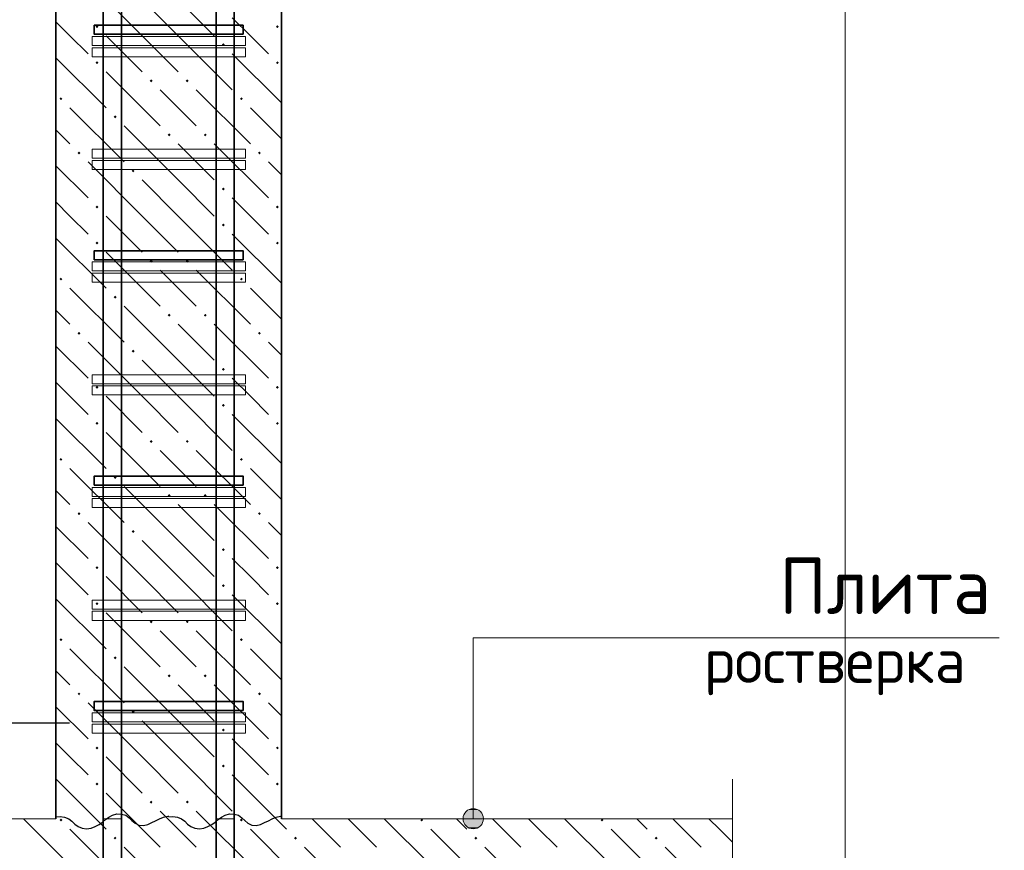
# Model space of a CAD drawing. Header units: millimetres. Extents: x 0 to 42000, y 0 to 29700.
# Tile 6 of 18: x 16947 to 21314, y 4890 to 8575. Entities that reach past the tile are written whole.
import ezdxf

# ---------------------------------------------------------------- set-up
doc = ezdxf.new("R2010")
doc.units = ezdxf.units.MM
for name, color, linetype, lineweight in [('S1 Продольная арматура', 7, 'Continuous', 35), ('Standard', 7, 'Continuous', 25), ('Выпуски арматуры Г-обр.', 52, 'Continuous', 25), ('ЖБ Пилон', 7, 'Continuous', 35), ('Затяжка', 52, 'Continuous', 25), ('Позиционная метка диаметр_ шаг', 7, 'Continuous', 13), ('Позиционная метка линия выноска', 7, 'Continuous', 13), ('Примечания', 7, 'Continuous', 13), ('Фоновоя арматура Х1', 52, 'Continuous', 25)]:
    doc.layers.add(name, color=color, linetype=linetype, lineweight=lineweight)
doc.layers.add('Хомут', color=7, linetype='Continuous', lineweight=25, true_color=0x6e3c1e)
doc.styles.add('ISOCPEUR', font='txt')

msp = doc.modelspace()

# ---------------------------------------------------------------- hatches: boundary and pattern name
at = {"layer": 'ЖБ Пилон', "linetype": 'Continuous', "lineweight": 18, "transparency": 33554687}
for points in [[(17283.3, 8543.9), (17289.8, 8550.5), (17296.3, 8543.9), (17289.8, 8537.4)], [(18083.3, 8543.9), (18089.8, 8550.5), (18096.3, 8543.9), (18089.8, 8537.4)], [(17843.3, 8463.9), (17849.8, 8470.5), (17856.3, 8463.9), (17849.8, 8457.4)], [(17283.3, 8384), (17289.8, 8390.5), (17296.3, 8384), (17289.8, 8377.4)], [(18083.3, 8384), (18089.8, 8390.5), (18096.3, 8384), (18089.8, 8377.4)], [(17523.3, 8304), (17529.8, 8310.5), (17536.3, 8304), (17529.8, 8297.4)], [(17683.3, 8304), (17689.8, 8310.5), (17696.3, 8304), (17689.8, 8297.4)], [(17123.3, 8224), (17129.8, 8230.5), (17136.3, 8224), (17129.8, 8217.5)], [(17923.3, 8224), (17929.8, 8230.5), (17936.3, 8224), (17929.8, 8217.5)], [(17363.3, 8143.9), (17369.8, 8150.5), (17376.3, 8143.9), (17369.8, 8137.4)], [(17603.3, 8063.9), (17609.8, 8070.5), (17616.3, 8063.9), (17609.8, 8057.4)], [(17763.3, 8063.9), (17769.8, 8070.5), (17776.3, 8063.9), (17769.8, 8057.4)], [(17203.3, 7984), (17209.8, 7990.5), (17216.3, 7984), (17209.8, 7977.4)], [(18003.3, 7984), (18009.8, 7990.5), (18016.3, 7984), (18009.8, 7977.4)], [(17443.3, 7904), (17449.8, 7910.5), (17456.3, 7904), (17449.8, 7897.4)], [(17843.3, 7824), (17849.8, 7830.5), (17856.3, 7824), (17849.8, 7817.5)], [(17283.3, 7743.9), (17289.8, 7750.5), (17296.3, 7743.9), (17289.8, 7737.4)], [(18083.3, 7743.9), (18089.8, 7750.5), (18096.3, 7743.9), (18089.8, 7737.4)], [(17843.3, 7663.9), (17849.8, 7670.5), (17856.3, 7663.9), (17849.8, 7657.4)], [(17283.3, 7584), (17289.8, 7590.5), (17296.3, 7584), (17289.8, 7577.4)], [(18083.3, 7584), (18089.8, 7590.5), (18096.3, 7584), (18089.8, 7577.4)], [(17523.3, 7504), (17529.8, 7510.5), (17536.3, 7504), (17529.8, 7497.4)], [(17683.3, 7504), (17689.8, 7510.5), (17696.3, 7504), (17689.8, 7497.4)], [(17123.3, 7424), (17129.8, 7430.4), (17136.3, 7424), (17129.8, 7417.5)], [(17923.3, 7424), (17929.8, 7430.4), (17936.3, 7424), (17929.8, 7417.5)], [(17363.3, 7343.9), (17369.8, 7350.5), (17376.3, 7343.9), (17369.8, 7337.4)], [(17603.3, 7263.9), (17609.8, 7270.5), (17616.3, 7263.9), (17609.8, 7257.4)], [(17763.3, 7263.9), (17769.8, 7270.5), (17776.3, 7263.9), (17769.8, 7257.4)], [(17203.3, 7184), (17209.8, 7190.5), (17216.3, 7184), (17209.8, 7177.4)], [(18003.3, 7184), (18009.8, 7190.5), (18016.3, 7184), (18009.8, 7177.4)], [(17443.3, 7104), (17449.8, 7110.5), (17456.3, 7104), (17449.8, 7097.4)], [(17843.3, 7024), (17849.8, 7030.4), (17856.3, 7024), (17849.8, 7017.5)], [(17283.3, 6943.9), (17289.8, 6950.5), (17296.3, 6943.9), (17289.8, 6937.4)], [(18083.3, 6943.9), (18089.8, 6950.5), (18096.3, 6943.9), (18089.8, 6937.4)], [(17843.3, 6863.9), (17849.8, 6870.5), (17856.3, 6863.9), (17849.8, 6857.4)], [(17283.3, 6784), (17289.8, 6790.5), (17296.3, 6784), (17289.8, 6777.4)], [(18083.3, 6784), (18089.8, 6790.5), (18096.3, 6784), (18089.8, 6777.4)], [(17523.3, 6704), (17529.8, 6710.5), (17536.3, 6704), (17529.8, 6697.4)], [(17683.3, 6704), (17689.8, 6710.5), (17696.3, 6704), (17689.8, 6697.4)], [(17123.3, 6624), (17129.8, 6630.4), (17136.3, 6624), (17129.8, 6617.5)], [(17923.3, 6624), (17929.8, 6630.4), (17936.3, 6624), (17929.8, 6617.5)], [(17363.3, 6543.9), (17369.8, 6550.5), (17376.3, 6543.9), (17369.8, 6537.4)], [(17603.3, 6463.9), (17609.8, 6470.5), (17616.3, 6463.9), (17609.8, 6457.4)], [(17763.3, 6463.9), (17769.8, 6470.5), (17776.3, 6463.9), (17769.8, 6457.4)], [(17203.3, 6384), (17209.8, 6390.5), (17216.3, 6384), (17209.8, 6377.4)], [(18003.3, 6384), (18009.8, 6390.5), (18016.3, 6384), (18009.8, 6377.4)], [(17443.3, 6304), (17449.8, 6310.5), (17456.3, 6304), (17449.8, 6297.4)], [(17843.3, 6224), (17849.8, 6230.4), (17856.3, 6224), (17849.8, 6217.5)], [(17283.3, 6143.9), (17289.8, 6150.5), (17296.3, 6143.9), (17289.8, 6137.4)], [(18083.3, 6143.9), (18089.8, 6150.5), (18096.3, 6143.9), (18089.8, 6137.4)], [(17843.3, 6063.9), (17849.8, 6070.5), (17856.3, 6063.9), (17849.8, 6057.4)], [(17283.3, 5984), (17289.8, 5990.5), (17296.3, 5984), (17289.8, 5977.4)], [(18083.3, 5984), (18089.8, 5990.5), (18096.3, 5984), (18089.8, 5977.4)], [(17523.3, 5904), (17529.8, 5910.5), (17536.3, 5904), (17529.8, 5897.4)], [(17683.3, 5904), (17689.8, 5910.5), (17696.3, 5904), (17689.8, 5897.4)], [(17123.3, 5824), (17129.8, 5830.4), (17136.3, 5824), (17129.8, 5817.5)], [(17923.3, 5824), (17929.8, 5830.4), (17936.3, 5824), (17929.8, 5817.5)], [(17363.3, 5743.9), (17369.8, 5750.5), (17376.3, 5743.9), (17369.8, 5737.4)], [(17603.3, 5663.9), (17609.8, 5670.5), (17616.3, 5663.9), (17609.8, 5657.4)], [(17763.3, 5663.9), (17769.8, 5670.5), (17776.3, 5663.9), (17769.8, 5657.4)], [(17203.3, 5584), (17209.8, 5590.5), (17216.3, 5584), (17209.8, 5577.4)], [(18003.3, 5584), (18009.8, 5590.5), (18016.3, 5584), (18009.8, 5577.4)], [(17443.3, 5504), (17449.8, 5510.5), (17456.3, 5504), (17449.8, 5497.4)], [(17843.3, 5424), (17849.8, 5430.4), (17856.3, 5424), (17849.8, 5417.5)], [(17283.3, 5343.9), (17289.8, 5350.5), (17296.3, 5343.9), (17289.8, 5337.4)], [(18083.3, 5343.9), (18089.8, 5350.5), (18096.3, 5343.9), (18089.8, 5337.4)], [(17843.3, 5263.9), (17849.8, 5270.5), (17856.3, 5263.9), (17849.8, 5257.4)], [(17283.3, 5184), (17289.8, 5190.5), (17296.3, 5184), (17289.8, 5177.4)], [(18083.3, 5184), (18089.8, 5190.5), (18096.3, 5184), (18089.8, 5177.4)], [(17523.3, 5104), (17529.8, 5110.5), (17536.3, 5104), (17529.8, 5097.4)], [(17683.3, 5104), (17689.8, 5110.5), (17696.3, 5104), (17689.8, 5097.4)], [(17129.5, 5030.1), (17129.8, 5030.4), (17130.2, 5030.1)], [(17929.5, 5030.1), (17929.8, 5030.4), (17930.2, 5030.1)]]:
    msp.add_hatch(color=7, dxfattribs=at).paths.add_polyline_path(points, flags=16)
at = {"layer": 'Позиционная метка линия выноска', "linetype": 'Continuous', "lineweight": 13, "transparency": 33554687}
for points in [[(18919.6, 5052.6), (18997, 5052.6), (18980.8, 5068.8)], [(18919.6, 5052.6), (18980.8, 5068.8), (18935.8, 5068.8)], [(18935.8, 5068.8), (18980.8, 5068.8), (18958.3, 5075.1)], [(18913.3, 5030.1), (19003.3, 5030.1), (18997, 5052.6)], [(18913.3, 5030.1), (18997, 5052.6), (18919.6, 5052.6)], [(18919.6, 5007.6), (19003.3, 5030.1), (18913.3, 5030.1)], [(18919.6, 5007.6), (18997, 5007.6), (19003.3, 5030.1)], [(18935.8, 4991.4), (18997, 5007.6), (18919.6, 5007.6)], [(18935.8, 4991.4), (18980.8, 4991.4), (18997, 5007.6)], [(18980.8, 4991.4), (18935.8, 4991.4), (18958.3, 4985.1)]]:
    msp.add_hatch(color=7, dxfattribs=at).paths.add_polyline_path(points)
at = {"layer": 'Фоновоя арматура Х1', "linetype": 'Continuous', "lineweight": 18, "transparency": 33554687}
for points in [[(17123.3, 5024), (17129.5, 5030.1), (17130.2, 5030.1), (17136.3, 5024), (17129.8, 5017.5)], [(17923.3, 5024), (17929.5, 5030.1), (17930.2, 5030.1), (17936.3, 5024), (17929.8, 5017.5)], [(18723.3, 5024), (18729.5, 5030.1), (18730.2, 5030.1), (18736.3, 5024), (18729.8, 5017.5)], [(19523.3, 5024), (19529.5, 5030.1), (19530.2, 5030.1), (19536.3, 5024), (19529.8, 5017.5)], [(17363.3, 4943.9), (17369.8, 4950.5), (17376.3, 4943.9), (17369.8, 4937.5)], [(18163.3, 4943.9), (18169.8, 4950.5), (18176.3, 4943.9), (18169.8, 4937.5)], [(18963.3, 4943.9), (18969.8, 4950.5), (18976.3, 4943.9), (18969.8, 4937.5)], [(19763.3, 4943.9), (19769.8, 4950.5), (19776.3, 4943.9), (19769.8, 4937.5)]]:
    msp.add_hatch(color=7, dxfattribs=at).paths.add_polyline_path(points, flags=16)

# ---------------------------------------------------------------- linework, layer by layer
at = {"layer": 'S1 Продольная арматура', "color": 7, "linetype": 'Continuous', "lineweight": 18, "transparency": 33554687}
for points in [[(17317.6, 5030.1), (17317.6, 26380.1), (17397.6, 26380.1), (17397.6, 5030.1), (17317.6, 5030.1)], [(17317.6, 5030.1), (17317.6, 26380.1), (17397.6, 26380.1), (17397.6, 5030.1), (17317.6, 5030.1)], [(17317.6, 5030.1), (17317.6, 26380.1), (17397.6, 26380.1), (17397.6, 5030.1), (17317.6, 5030.1)], [(17317.6, 5030.1), (17317.6, 26380.1), (17397.6, 26380.1), (17397.6, 5030.1), (17317.6, 5030.1)], [(17317.6, 5030.1), (17317.6, 26380.1), (17397.6, 26380.1), (17397.6, 5030.1), (17317.6, 5030.1)], [(17317.6, 5030.1), (17317.6, 26380.1), (17397.6, 26380.1), (17397.6, 5030.1), (17317.6, 5030.1)], [(17317.6, 5030.1), (17317.6, 26380.1), (17397.6, 26380.1), (17397.6, 5030.1), (17317.6, 5030.1)], [(17317.6, 5030.1), (17317.6, 26380.1), (17397.6, 26380.1), (17397.6, 5030.1), (17317.6, 5030.1)], [(17317.6, 5030.1), (17317.6, 26380.1), (17397.6, 26380.1), (17397.6, 5030.1), (17317.6, 5030.1)], [(17317.6, 5030.1), (17317.6, 26380.1), (17397.6, 26380.1), (17397.6, 5030.1), (17317.6, 5030.1)], [(17817.6, 5030.1), (17817.6, 26380.1), (17897.6, 26380.1), (17897.6, 5030.1), (17817.6, 5030.1)], [(17817.6, 5030.1), (17817.6, 26380.1), (17897.6, 26380.1), (17897.6, 5030.1), (17817.6, 5030.1)], [(17817.6, 5030.1), (17817.6, 26380.1), (17897.6, 26380.1), (17897.6, 5030.1), (17817.6, 5030.1)], [(17817.6, 5030.1), (17817.6, 26380.1), (17897.6, 26380.1), (17897.6, 5030.1), (17817.6, 5030.1)], [(17817.6, 5030.1), (17817.6, 26380.1), (17897.6, 26380.1), (17897.6, 5030.1), (17817.6, 5030.1)], [(17817.6, 5030.1), (17817.6, 26380.1), (17897.6, 26380.1), (17897.6, 5030.1), (17817.6, 5030.1)], [(17817.6, 5030.1), (17817.6, 26380.1), (17897.6, 26380.1), (17897.6, 5030.1), (17817.6, 5030.1)], [(17817.6, 5030.1), (17817.6, 26380.1), (17897.6, 26380.1), (17897.6, 5030.1), (17817.6, 5030.1)], [(17817.6, 5030.1), (17817.6, 26380.1), (17897.6, 26380.1), (17897.6, 5030.1), (17817.6, 5030.1)], [(17817.6, 5030.1), (17817.6, 26380.1), (17897.6, 26380.1), (17897.6, 5030.1), (17817.6, 5030.1)]]:
    msp.add_lwpolyline(points, dxfattribs=at)
at = {"layer": 'Standard', "color": 7, "linetype": 'Continuous', "lineweight": -3, "transparency": 33554687}
msp.add_line((15725.9, 5455.1), (17167.6, 5455.1), dxfattribs=at)
at = {"layer": 'Standard', "color": 254, "linetype": 'Continuous', "lineweight": 13, "true_color": 0xc4c4ff, "transparency": 33554687}
msp.add_lwpolyline([(14607.6, 2088.5), (20607.6, 2088.5), (20607.6, 27230.1), (14607.6, 27230.1), (14607.6, 2088.5)], dxfattribs=at)
at = {"layer": 'Выпуски арматуры Г-обр.', "color": 7, "linetype": 'Continuous', "lineweight": 35, "transparency": 33554687}
for points in [[(17397.6, 11680.1), (17397.6, 3674.5), (17390.6, 3624.3), (17373.4, 3572.1), (17346.4, 3524), (17313.3, 3484.4), (17273.7, 3451.3), (17225.6, 3424.3), (17173.4, 3407.1), (17123.1, 3400.1), (15517.6, 3400.1), (15517.6, 3480.1), (17117.6, 3480.1), (17155.2, 3485.3), (17193.3, 3497.9), (17228.1, 3517.4), (17256.5, 3541.1), (17280.3, 3569.5), (17299.8, 3604.4), (17312.3, 3642.5), (17317.6, 3680.1), (17317.6, 11680.1), (17397.6, 11680.1)], [(17397.6, 11680.1), (17397.6, 3674.5), (17390.6, 3624.3), (17373.4, 3572.1), (17346.4, 3524), (17313.3, 3484.4), (17273.7, 3451.3), (17225.6, 3424.3), (17173.4, 3407.1), (17123.1, 3400.1), (15517.6, 3400.1), (15517.6, 3480.1), (17117.6, 3480.1), (17155.2, 3485.3), (17193.3, 3497.9), (17228.1, 3517.4), (17256.5, 3541.1), (17280.3, 3569.5), (17299.8, 3604.4), (17312.3, 3642.5), (17317.6, 3680.1), (17317.6, 11680.1), (17397.6, 11680.1)], [(17397.6, 11680.1), (17397.6, 3674.5), (17390.6, 3624.3), (17373.4, 3572.1), (17346.4, 3524), (17313.3, 3484.4), (17273.7, 3451.3), (17225.6, 3424.3), (17173.4, 3407.1), (17123.1, 3400.1), (15517.6, 3400.1), (15517.6, 3480.1), (17117.6, 3480.1), (17155.2, 3485.3), (17193.3, 3497.9), (17228.1, 3517.4), (17256.5, 3541.1), (17280.3, 3569.5), (17299.8, 3604.4), (17312.3, 3642.5), (17317.6, 3680.1), (17317.6, 11680.1), (17397.6, 11680.1)], [(17397.6, 11680.1), (17397.6, 3674.5), (17390.6, 3624.3), (17373.4, 3572.1), (17346.4, 3524), (17313.3, 3484.4), (17273.7, 3451.3), (17225.6, 3424.3), (17173.4, 3407.1), (17123.1, 3400.1), (15517.6, 3400.1), (15517.6, 3480.1), (17117.6, 3480.1), (17155.2, 3485.3), (17193.3, 3497.9), (17228.1, 3517.4), (17256.5, 3541.1), (17280.3, 3569.5), (17299.8, 3604.4), (17312.3, 3642.5), (17317.6, 3680.1), (17317.6, 11680.1), (17397.6, 11680.1)], [(17397.6, 11680.1), (17397.6, 3674.5), (17390.6, 3624.3), (17373.4, 3572.1), (17346.4, 3524), (17313.3, 3484.4), (17273.7, 3451.3), (17225.6, 3424.3), (17173.4, 3407.1), (17123.1, 3400.1), (15517.6, 3400.1), (15517.6, 3480.1), (17117.6, 3480.1), (17155.2, 3485.3), (17193.3, 3497.9), (17228.1, 3517.4), (17256.5, 3541.1), (17280.3, 3569.5), (17299.8, 3604.4), (17312.3, 3642.5), (17317.6, 3680.1), (17317.6, 11680.1), (17397.6, 11680.1)], [(17397.6, 11680.1), (17397.6, 3674.5), (17390.6, 3624.3), (17373.4, 3572.1), (17346.4, 3524), (17313.3, 3484.4), (17273.7, 3451.3), (17225.6, 3424.3), (17173.4, 3407.1), (17123.1, 3400.1), (15517.6, 3400.1), (15517.6, 3480.1), (17117.6, 3480.1), (17155.2, 3485.3), (17193.3, 3497.9), (17228.1, 3517.4), (17256.5, 3541.1), (17280.3, 3569.5), (17299.8, 3604.4), (17312.3, 3642.5), (17317.6, 3680.1), (17317.6, 11680.1), (17397.6, 11680.1)], [(17397.6, 11680.1), (17397.6, 3674.5), (17390.6, 3624.3), (17373.4, 3572.1), (17346.4, 3524), (17313.3, 3484.4), (17273.7, 3451.3), (17225.6, 3424.3), (17173.4, 3407.1), (17123.1, 3400.1), (15517.6, 3400.1), (15517.6, 3480.1), (17117.6, 3480.1), (17155.2, 3485.3), (17193.3, 3497.9), (17228.1, 3517.4), (17256.5, 3541.1), (17280.3, 3569.5), (17299.8, 3604.4), (17312.3, 3642.5), (17317.6, 3680.1), (17317.6, 11680.1), (17397.6, 11680.1)], [(17397.6, 11680.1), (17397.6, 3674.5), (17390.6, 3624.3), (17373.4, 3572.1), (17346.4, 3524), (17313.3, 3484.4), (17273.7, 3451.3), (17225.6, 3424.3), (17173.4, 3407.1), (17123.1, 3400.1), (15517.6, 3400.1), (15517.6, 3480.1), (17117.6, 3480.1), (17155.2, 3485.3), (17193.3, 3497.9), (17228.1, 3517.4), (17256.5, 3541.1), (17280.3, 3569.5), (17299.8, 3604.4), (17312.3, 3642.5), (17317.6, 3680.1), (17317.6, 11680.1), (17397.6, 11680.1)], [(17397.6, 11680.1), (17397.6, 3674.5), (17390.6, 3624.3), (17373.4, 3572.1), (17346.4, 3524), (17313.3, 3484.4), (17273.7, 3451.3), (17225.6, 3424.3), (17173.4, 3407.1), (17123.1, 3400.1), (15517.6, 3400.1), (15517.6, 3480.1), (17117.6, 3480.1), (17155.2, 3485.3), (17193.3, 3497.9), (17228.1, 3517.4), (17256.5, 3541.1), (17280.3, 3569.5), (17299.8, 3604.4), (17312.3, 3642.5), (17317.6, 3680.1), (17317.6, 11680.1), (17397.6, 11680.1)], [(17397.6, 11680.1), (17397.6, 3674.5), (17390.6, 3624.3), (17373.4, 3572.1), (17346.4, 3524), (17313.3, 3484.4), (17273.7, 3451.3), (17225.6, 3424.3), (17173.4, 3407.1), (17123.1, 3400.1), (15517.6, 3400.1), (15517.6, 3480.1), (17117.6, 3480.1), (17155.2, 3485.3), (17193.3, 3497.9), (17228.1, 3517.4), (17256.5, 3541.1), (17280.3, 3569.5), (17299.8, 3604.4), (17312.3, 3642.5), (17317.6, 3680.1), (17317.6, 11680.1), (17397.6, 11680.1)], [(17897.6, 11680.1), (17897.6, 3680.1), (17902.8, 3642.5), (17915.4, 3604.4), (17934.9, 3569.5), (17958.6, 3541.1), (17987, 3517.4), (18021.9, 3497.9), (18060, 3485.3), (18097.5, 3480.1), (19697.6, 3480.1), (19697.6, 3400.1), (18092, 3400.1), (18041.8, 3407.1), (17989.5, 3424.3), (17941.4, 3451.3), (17901.8, 3484.4), (17868.7, 3524), (17841.8, 3572.1), (17824.6, 3624.3), (17817.6, 3674.5), (17817.6, 11680.1), (17897.6, 11680.1)], [(17897.6, 11680.1), (17897.6, 3680.1), (17902.8, 3642.5), (17915.4, 3604.4), (17934.9, 3569.5), (17958.6, 3541.1), (17987, 3517.4), (18021.9, 3497.9), (18060, 3485.3), (18097.5, 3480.1), (19697.6, 3480.1), (19697.6, 3400.1), (18092, 3400.1), (18041.8, 3407.1), (17989.5, 3424.3), (17941.4, 3451.3), (17901.8, 3484.4), (17868.7, 3524), (17841.8, 3572.1), (17824.6, 3624.3), (17817.6, 3674.5), (17817.6, 11680.1), (17897.6, 11680.1)], [(17897.6, 11680.1), (17897.6, 3680.1), (17902.8, 3642.5), (17915.4, 3604.4), (17934.9, 3569.5), (17958.6, 3541.1), (17987, 3517.4), (18021.9, 3497.9), (18060, 3485.3), (18097.5, 3480.1), (19697.6, 3480.1), (19697.6, 3400.1), (18092, 3400.1), (18041.8, 3407.1), (17989.5, 3424.3), (17941.4, 3451.3), (17901.8, 3484.4), (17868.7, 3524), (17841.8, 3572.1), (17824.6, 3624.3), (17817.6, 3674.5), (17817.6, 11680.1), (17897.6, 11680.1)], [(17897.6, 11680.1), (17897.6, 3680.1), (17902.8, 3642.5), (17915.4, 3604.4), (17934.9, 3569.5), (17958.6, 3541.1), (17987, 3517.4), (18021.9, 3497.9), (18060, 3485.3), (18097.5, 3480.1), (19697.6, 3480.1), (19697.6, 3400.1), (18092, 3400.1), (18041.8, 3407.1), (17989.5, 3424.3), (17941.4, 3451.3), (17901.8, 3484.4), (17868.7, 3524), (17841.8, 3572.1), (17824.6, 3624.3), (17817.6, 3674.5), (17817.6, 11680.1), (17897.6, 11680.1)], [(17897.6, 11680.1), (17897.6, 3680.1), (17902.8, 3642.5), (17915.4, 3604.4), (17934.9, 3569.5), (17958.6, 3541.1), (17987, 3517.4), (18021.9, 3497.9), (18060, 3485.3), (18097.5, 3480.1), (19697.6, 3480.1), (19697.6, 3400.1), (18092, 3400.1), (18041.8, 3407.1), (17989.5, 3424.3), (17941.4, 3451.3), (17901.8, 3484.4), (17868.7, 3524), (17841.8, 3572.1), (17824.6, 3624.3), (17817.6, 3674.5), (17817.6, 11680.1), (17897.6, 11680.1)], [(17897.6, 11680.1), (17897.6, 3680.1), (17902.8, 3642.5), (17915.4, 3604.4), (17934.9, 3569.5), (17958.6, 3541.1), (17987, 3517.4), (18021.9, 3497.9), (18060, 3485.3), (18097.5, 3480.1), (19697.6, 3480.1), (19697.6, 3400.1), (18092, 3400.1), (18041.8, 3407.1), (17989.5, 3424.3), (17941.4, 3451.3), (17901.8, 3484.4), (17868.7, 3524), (17841.8, 3572.1), (17824.6, 3624.3), (17817.6, 3674.5), (17817.6, 11680.1), (17897.6, 11680.1)], [(17897.6, 11680.1), (17897.6, 3680.1), (17902.8, 3642.5), (17915.4, 3604.4), (17934.9, 3569.5), (17958.6, 3541.1), (17987, 3517.4), (18021.9, 3497.9), (18060, 3485.3), (18097.5, 3480.1), (19697.6, 3480.1), (19697.6, 3400.1), (18092, 3400.1), (18041.8, 3407.1), (17989.5, 3424.3), (17941.4, 3451.3), (17901.8, 3484.4), (17868.7, 3524), (17841.8, 3572.1), (17824.6, 3624.3), (17817.6, 3674.5), (17817.6, 11680.1), (17897.6, 11680.1)], [(17897.6, 11680.1), (17897.6, 3680.1), (17902.8, 3642.5), (17915.4, 3604.4), (17934.9, 3569.5), (17958.6, 3541.1), (17987, 3517.4), (18021.9, 3497.9), (18060, 3485.3), (18097.5, 3480.1), (19697.6, 3480.1), (19697.6, 3400.1), (18092, 3400.1), (18041.8, 3407.1), (17989.5, 3424.3), (17941.4, 3451.3), (17901.8, 3484.4), (17868.7, 3524), (17841.8, 3572.1), (17824.6, 3624.3), (17817.6, 3674.5), (17817.6, 11680.1), (17897.6, 11680.1)], [(17897.6, 11680.1), (17897.6, 3680.1), (17902.8, 3642.5), (17915.4, 3604.4), (17934.9, 3569.5), (17958.6, 3541.1), (17987, 3517.4), (18021.9, 3497.9), (18060, 3485.3), (18097.5, 3480.1), (19697.6, 3480.1), (19697.6, 3400.1), (18092, 3400.1), (18041.8, 3407.1), (17989.5, 3424.3), (17941.4, 3451.3), (17901.8, 3484.4), (17868.7, 3524), (17841.8, 3572.1), (17824.6, 3624.3), (17817.6, 3674.5), (17817.6, 11680.1), (17897.6, 11680.1)], [(17897.6, 11680.1), (17897.6, 3680.1), (17902.8, 3642.5), (17915.4, 3604.4), (17934.9, 3569.5), (17958.6, 3541.1), (17987, 3517.4), (18021.9, 3497.9), (18060, 3485.3), (18097.5, 3480.1), (19697.6, 3480.1), (19697.6, 3400.1), (18092, 3400.1), (18041.8, 3407.1), (17989.5, 3424.3), (17941.4, 3451.3), (17901.8, 3484.4), (17868.7, 3524), (17841.8, 3572.1), (17824.6, 3624.3), (17817.6, 3674.5), (17817.6, 11680.1), (17897.6, 11680.1)]]:
    msp.add_lwpolyline(points, dxfattribs=at)
at = {"layer": 'ЖБ Пилон', "color": 7, "linetype": 'Continuous', "lineweight": 35, "transparency": 33554687}
for p, q in [((17107.6, 18630.1), (17107.6, 5030.1)), ((18107.6, 5030.1), (18107.6, 18630.1))]:
    msp.add_line(p, q, dxfattribs=at)
at = {"layer": 'ЖБ Пилон', "color": 9, "linetype": 'Continuous', "lineweight": 18, "true_color": 0xc7c7c7, "transparency": 33554687}
for p, q in [((17489.8, 8504), (17249.8, 8743.9)), ((17489.8, 8663.9), (17649.8, 8504)), ((17649.8, 8663.9), (17809.8, 8504)), ((17169.8, 8504), (17107.6, 8566.2)), ((17969.8, 8504), (17889.8, 8584)), ((17249.8, 8424), (17169.8, 8504)), ((17329.8, 8504), (17489.8, 8343.9)), ((17489.8, 8504), (17649.8, 8343.9)), ((17649.8, 8504), (17889.8, 8263.9)), ((18049.8, 8424), (17969.8, 8504)), ((17107.6, 8406.2), (17329.8, 8184)), ((17889.8, 8424), (18107.6, 8206.2)), ((17329.8, 8343.9), (17569.8, 8104)), ((17649.8, 8184), (17569.8, 8263.9)), ((17729.8, 8263.9), (17969.8, 8024)), ((17169.8, 8184), (17409.8, 7943.9)), ((17729.8, 8104), (17649.8, 8184)), ((17969.8, 8184), (18107.6, 8046.2)), ((17107.6, 8086.2), (17169.8, 8024)), ((17649.8, 7863.9), (17409.8, 8104)), ((17649.8, 8024), (17809.8, 7863.9)), ((17809.8, 8024), (18049.8, 7784)), ((17107.6, 7926.2), (17249.8, 7784)), ((17489.8, 7704), (17249.8, 7943.9)), ((18107.6, 7886.2), (18049.8, 7943.9)), ((17489.8, 7863.9), (17649.8, 7704)), ((17649.8, 7863.9), (17809.8, 7704)), ((17969.8, 7704), (17889.8, 7784)), ((17169.8, 7704), (17107.6, 7766.2)), ((17249.8, 7624), (17169.8, 7704)), ((17329.8, 7704), (17489.8, 7543.9)), ((17489.8, 7704), (17649.8, 7543.9)), ((17649.8, 7704), (17889.8, 7463.9)), ((18049.8, 7624), (17969.8, 7704)), ((17107.6, 7606.2), (17329.8, 7384)), ((17889.8, 7624), (18107.6, 7406.2)), ((17329.8, 7543.9), (17569.8, 7304)), ((17649.8, 7384), (17569.8, 7463.9)), ((17729.8, 7463.9), (17969.8, 7224)), ((17169.8, 7384), (17409.8, 7143.9)), ((17729.8, 7304), (17649.8, 7384)), ((17969.8, 7384), (18107.6, 7246.2)), ((17649.8, 7063.9), (17409.8, 7304)), ((17107.6, 7286.2), (17169.8, 7224)), ((17649.8, 7224), (17809.8, 7063.9)), ((17809.8, 7224), (18049.8, 6984)), ((17107.6, 7126.2), (17249.8, 6984)), ((17489.8, 6904), (17249.8, 7143.9)), ((18107.6, 7086.2), (18049.8, 7143.9)), ((17489.8, 7063.9), (17649.8, 6904)), ((17649.8, 7063.9), (17809.8, 6904)), ((17169.8, 6904), (17107.6, 6966.2)), ((17969.8, 6904), (17889.8, 6984)), ((17249.8, 6824), (17169.8, 6904)), ((17329.8, 6904), (17489.8, 6743.9)), ((17489.8, 6904), (17649.8, 6743.9)), ((17649.8, 6904), (17889.8, 6663.9)), ((18049.8, 6824), (17969.8, 6904)), ((17889.8, 6824), (18107.6, 6606.2)), ((17107.6, 6806.2), (17329.8, 6584)), ((17329.8, 6743.9), (17569.8, 6504)), ((17649.8, 6584), (17569.8, 6663.9)), ((17729.8, 6663.9), (17969.8, 6424)), ((17169.8, 6584), (17409.8, 6343.9)), ((17729.8, 6504), (17649.8, 6584)), ((17969.8, 6584), (18107.6, 6446.2)), ((17107.6, 6486.2), (17169.8, 6424)), ((17649.8, 6263.9), (17409.8, 6504)), ((17649.8, 6424), (17809.8, 6263.9)), ((17809.8, 6424), (18049.8, 6184)), ((17489.8, 6104), (17249.8, 6343.9)), ((18107.6, 6286.2), (18049.8, 6343.9)), ((17107.6, 6326.2), (17249.8, 6184)), ((17489.8, 6263.9), (17649.8, 6104)), ((17649.8, 6263.9), (17809.8, 6104)), ((17169.8, 6104), (17107.6, 6166.2)), ((17969.8, 6104), (17889.8, 6184)), ((17249.8, 6024), (17169.8, 6104)), ((17329.8, 6104), (17489.8, 5943.9)), ((17489.8, 6104), (17649.8, 5943.9)), ((17649.8, 6104), (17889.8, 5863.9)), ((18049.8, 6024), (17969.8, 6104)), ((17107.6, 6006.2), (17329.8, 5784)), ((17889.8, 6024), (18107.6, 5806.2)), ((17329.8, 5943.9), (17569.8, 5704)), ((17649.8, 5784), (17569.8, 5863.9)), ((17729.8, 5863.9), (17969.8, 5624)), ((17169.8, 5784), (17409.8, 5543.9)), ((17729.8, 5704), (17649.8, 5784)), ((17969.8, 5784), (18107.6, 5646.2)), ((17107.6, 5686.2), (17169.8, 5624)), ((17649.8, 5463.9), (17409.8, 5704)), ((17649.8, 5624), (17809.8, 5463.9)), ((17809.8, 5624), (18049.8, 5384)), ((17107.6, 5526.2), (17249.8, 5384)), ((17489.8, 5304), (17249.8, 5543.9)), ((18107.6, 5486.2), (18049.8, 5543.9)), ((17489.8, 5463.9), (17649.8, 5304)), ((17649.8, 5463.9), (17809.8, 5304)), ((17969.8, 5304), (17889.8, 5384)), ((17169.8, 5304), (17107.6, 5366.2)), ((17249.8, 5224), (17169.8, 5304)), ((17329.8, 5304), (17489.8, 5143.9)), ((17489.8, 5304), (17649.8, 5143.9)), ((17649.8, 5304), (17889.8, 5063.9)), ((18049.8, 5224), (17969.8, 5304)), ((17107.6, 5206.2), (17283.7, 5030.1)), ((17889.8, 5224), (18083.7, 5030.1)), ((17329.8, 5143.9), (17443.7, 5030.1)), ((17603.7, 5030.1), (17569.8, 5063.9)), ((17729.8, 5063.9), (17763.7, 5030.1))]:
    msp.add_line(p, q, dxfattribs=at)
at = {"layer": 'Затяжка', "color": 7, "linetype": 'Continuous', "lineweight": 35, "transparency": 33554687}
for points in [[(17937.6, 8510.1), (17277.6, 8510.1), (17277.6, 8550.1), (17937.6, 8550.1), (17937.6, 8510.1)], [(17937.6, 8510.1), (17277.6, 8510.1), (17277.6, 8550.1), (17937.6, 8550.1), (17937.6, 8510.1)], [(17937.6, 7510.1), (17277.6, 7510.1), (17277.6, 7550.1), (17937.6, 7550.1), (17937.6, 7510.1)], [(17937.6, 7510.1), (17277.6, 7510.1), (17277.6, 7550.1), (17937.6, 7550.1), (17937.6, 7510.1)], [(17937.6, 6510.1), (17277.6, 6510.1), (17277.6, 6550.1), (17937.6, 6550.1), (17937.6, 6510.1)], [(17937.6, 6510.1), (17277.6, 6510.1), (17277.6, 6550.1), (17937.6, 6550.1), (17937.6, 6510.1)], [(17937.6, 5510.1), (17277.6, 5510.1), (17277.6, 5550.1), (17937.6, 5550.1), (17937.6, 5510.1)], [(17937.6, 5510.1), (17277.6, 5510.1), (17277.6, 5550.1), (17937.6, 5550.1), (17937.6, 5510.1)]]:
    msp.add_lwpolyline(points, dxfattribs=at)
at = {"layer": 'Позиционная метка линия выноска', "color": 7, "linetype": 'Continuous', "lineweight": 13, "transparency": 33554687}
for p, q in [((18958.3, 5075.1), (18958.3, 5075.1)), ((18913.3, 5030.1), (18913.3, 5030.1)), ((19003.3, 5030.1), (19003.3, 5030.1)), ((18958.3, 4985.1), (18958.3, 4985.1))]:
    msp.add_line(p, q, dxfattribs=at)
msp.add_lwpolyline([(18958.3, 5030.1), (18958.3, 5832.9), (21290.6, 5832.9)], dxfattribs=at)
msp.add_circle((18958.3, 5030.1), 45, dxfattribs=at)
at = {"layer": 'Примечания', "color": 7, "linetype": 'Continuous', "lineweight": 13, "transparency": 33554687}
msp.add_line((20107.6, 5205.1), (20107.6, 4100.6), dxfattribs=at)
at = {"layer": 'Примечания', "color": 7, "linetype": 'Continuous', "lineweight": 25, "transparency": 33554687}
msp.add_line((18107.6, 5038.9), (18107.6, 5038.9), dxfattribs=at)
for points in [[(17107.6, 5038.9), (17126.1, 5039.1), (17146.1, 5036.2), (17164.1, 5029.6), (17178.6, 5018.7), (17191.1, 5005.8), (17205.6, 4994.8), (17224.1, 4988.2), (17243.6, 4984.4), (17263.1, 4988.7), (17281.1, 4995.8), (17298.6, 5003.8), (17313.6, 5014.5), (17327.6, 5026), (17341.6, 5037.4), (17358.6, 5046.4), (17377.6, 5051.2), (17397.6, 5050.5), (17417.1, 5045.2), (17431.6, 5034.6), (17444.6, 5022.1), (17458.6, 5010.7), (17475.6, 5002.1), (17495.6, 5000.2), (17515.1, 5005), (17532.6, 5012.6), (17549.6, 5021.1), (17567.1, 5029.4), (17584.1, 5037.4), (17603.6, 5041.3), (17607.6, 5041.6)], [(17607.6, 5038.9), (17626.1, 5039.1), (17646.1, 5036.2), (17664.1, 5029.6), (17678.6, 5018.7), (17691.1, 5005.8), (17705.6, 4994.8), (17724.1, 4988.2), (17743.6, 4984.4), (17763.1, 4988.7), (17781.1, 4995.8), (17798.6, 5003.8), (17813.6, 5014.5), (17827.6, 5026), (17841.6, 5037.4), (17858.6, 5046.4), (17877.6, 5051.2), (17897.6, 5050.5), (17917.1, 5045.2), (17931.6, 5034.6), (17944.6, 5022.1), (17958.6, 5010.7), (17975.6, 5002.1), (17995.6, 5000.2), (18015.1, 5005), (18032.6, 5012.6), (18049.6, 5021.1), (18067.1, 5029.4), (18084.1, 5037.4), (18103.6, 5041.3), (18107.6, 5041.6)]]:
    msp.add_lwpolyline(points, dxfattribs=at)
at = {"layer": 'Фоновоя арматура Х1', "color": 7, "linetype": 'Continuous', "lineweight": 13, "transparency": 33554687}
for p, q in [((17107.6, 5030.1), (15107.6, 5030.1)), ((20107.6, 5030.1), (18107.6, 5030.1))]:
    msp.add_line(p, q, dxfattribs=at)
at = {"layer": 'Фоновоя арматура Х1', "color": 252, "linetype": 'Continuous', "lineweight": 18, "true_color": 0x8f8f8f, "transparency": 33554687}
for p, q in [((16963.7, 5030.1), (17169.8, 4824)), ((17283.7, 5030.1), (17329.8, 4984)), ((17443.7, 5030.1), (17569.8, 4904)), ((17649.8, 4984), (17603.7, 5030.1)), ((17763.7, 5030.1), (17969.8, 4824)), ((18083.7, 5030.1), (18129.8, 4984)), ((18243.7, 5030.1), (18369.8, 4904)), ((18449.8, 4984), (18403.7, 5030.1)), ((18563.7, 5030.1), (18769.8, 4824)), ((18883.7, 5030.1), (18929.8, 4984)), ((19043.7, 5030.1), (19169.8, 4904)), ((19249.8, 4984), (19203.7, 5030.1)), ((19363.7, 5030.1), (19569.8, 4824)), ((19683.7, 5030.1), (19729.8, 4984)), ((19843.7, 5030.1), (19969.8, 4904)), ((20049.8, 4984), (20003.7, 5030.1)), ((17169.8, 4984), (17409.8, 4743.9)), ((17729.8, 4904), (17649.8, 4984)), ((17969.8, 4984), (18209.8, 4743.9)), ((18529.8, 4904), (18449.8, 4984)), ((18769.8, 4984), (19009.8, 4743.9)), ((19329.8, 4904), (19249.8, 4984)), ((19569.8, 4984), (19809.8, 4743.9)), ((20107.6, 4926.2), (20049.8, 4984)), ((17649.8, 4663.9), (17409.8, 4904)), ((18449.8, 4663.9), (18209.8, 4904)), ((19249.8, 4663.9), (19009.8, 4904)), ((20049.8, 4663.9), (19809.8, 4904))]:
    msp.add_line(p, q, dxfattribs=at)
at = {"layer": 'Хомут', "color": 36, "linetype": 'Continuous', "lineweight": 13, "true_color": 0x6e3c1e, "transparency": 33554687}
for points in [[(17947.6, 8460.1), (17267.6, 8460.1), (17267.6, 8500.1), (17947.6, 8500.1), (17947.6, 8460.1)], [(17947.6, 8460.1), (17267.6, 8460.1), (17267.6, 8500.1), (17947.6, 8500.1), (17947.6, 8460.1)], [(17947.6, 8410.1), (17267.6, 8410.1), (17267.6, 8450.1), (17947.6, 8450.1), (17947.6, 8410.1)], [(17947.6, 8410.1), (17267.6, 8410.1), (17267.6, 8450.1), (17947.6, 8450.1), (17947.6, 8410.1)], [(17947.6, 7960.1), (17267.6, 7960.1), (17267.6, 8000.1), (17947.6, 8000.1), (17947.6, 7960.1)], [(17947.6, 7960.1), (17267.6, 7960.1), (17267.6, 8000.1), (17947.6, 8000.1), (17947.6, 7960.1)], [(17947.6, 7910.1), (17267.6, 7910.1), (17267.6, 7950.1), (17947.6, 7950.1), (17947.6, 7910.1)], [(17947.6, 7910.1), (17267.6, 7910.1), (17267.6, 7950.1), (17947.6, 7950.1), (17947.6, 7910.1)], [(17947.6, 7460.1), (17267.6, 7460.1), (17267.6, 7500.1), (17947.6, 7500.1), (17947.6, 7460.1)], [(17947.6, 7460.1), (17267.6, 7460.1), (17267.6, 7500.1), (17947.6, 7500.1), (17947.6, 7460.1)], [(17947.6, 7410.1), (17267.6, 7410.1), (17267.6, 7450.1), (17947.6, 7450.1), (17947.6, 7410.1)], [(17947.6, 7410.1), (17267.6, 7410.1), (17267.6, 7450.1), (17947.6, 7450.1), (17947.6, 7410.1)], [(17947.6, 6960.1), (17267.6, 6960.1), (17267.6, 7000.1), (17947.6, 7000.1), (17947.6, 6960.1)], [(17947.6, 6960.1), (17267.6, 6960.1), (17267.6, 7000.1), (17947.6, 7000.1), (17947.6, 6960.1)], [(17947.6, 6910.1), (17267.6, 6910.1), (17267.6, 6950.1), (17947.6, 6950.1), (17947.6, 6910.1)], [(17947.6, 6910.1), (17267.6, 6910.1), (17267.6, 6950.1), (17947.6, 6950.1), (17947.6, 6910.1)], [(17947.6, 6460.1), (17267.6, 6460.1), (17267.6, 6500.1), (17947.6, 6500.1), (17947.6, 6460.1)], [(17947.6, 6460.1), (17267.6, 6460.1), (17267.6, 6500.1), (17947.6, 6500.1), (17947.6, 6460.1)], [(17947.6, 6410.1), (17267.6, 6410.1), (17267.6, 6450.1), (17947.6, 6450.1), (17947.6, 6410.1)], [(17947.6, 6410.1), (17267.6, 6410.1), (17267.6, 6450.1), (17947.6, 6450.1), (17947.6, 6410.1)], [(17947.6, 5960.1), (17267.6, 5960.1), (17267.6, 6000.1), (17947.6, 6000.1), (17947.6, 5960.1)], [(17947.6, 5960.1), (17267.6, 5960.1), (17267.6, 6000.1), (17947.6, 6000.1), (17947.6, 5960.1)], [(17947.6, 5910.1), (17267.6, 5910.1), (17267.6, 5950.1), (17947.6, 5950.1), (17947.6, 5910.1)], [(17947.6, 5910.1), (17267.6, 5910.1), (17267.6, 5950.1), (17947.6, 5950.1), (17947.6, 5910.1)], [(17947.6, 5460.1), (17267.6, 5460.1), (17267.6, 5500.1), (17947.6, 5500.1), (17947.6, 5460.1)], [(17947.6, 5460.1), (17267.6, 5460.1), (17267.6, 5500.1), (17947.6, 5500.1), (17947.6, 5460.1)], [(17947.6, 5410.1), (17267.6, 5410.1), (17267.6, 5450.1), (17947.6, 5450.1), (17947.6, 5410.1)], [(17947.6, 5410.1), (17267.6, 5410.1), (17267.6, 5450.1), (17947.6, 5450.1), (17947.6, 5410.1)]]:
    msp.add_lwpolyline(points, dxfattribs=at)

# ---------------------------------------------------------------- texts
at = {"layer": 'Позиционная метка диаметр_ шаг', "color": 7, "linetype": 'Continuous', "lineweight": 25, "transparency": 33554687, "attachment_point": 7, "style": 'ISOCPEUR'}
for s, insert, char_height, width in [('\\W0.95;Плита', (20315.6, 5938), 250, 1093.334), ('\\W0.97;ростверка', (19982.3, 5578), 200, 1396.208)]:
    msp.add_mtext(s, dxfattribs=dict(at, insert=insert, char_height=char_height, width=width))

doc.saveas('drawing.dxf')
